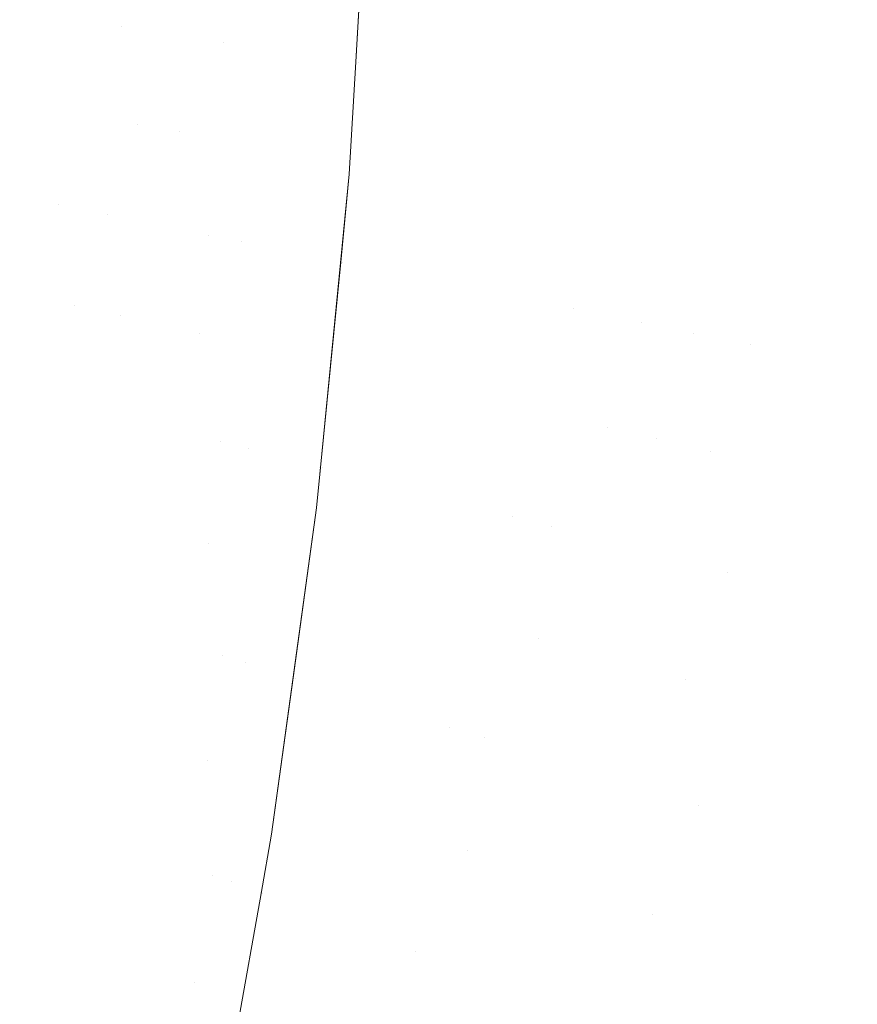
# Model space of a CAD drawing. Header units: centimetres. Extents: x -17.1 to 18.2, y 3.4 to 5.2.
# Tile 247 of 256: x 6.3462 to 6.3751, y 3.848 to 3.8821. Entities that reach past the tile are written whole.
import ezdxf

# ---------------------------------------------------------------- set-up
doc = ezdxf.new("R2010")
doc.units = ezdxf.units.CM
doc.header["$LTSCALE"] = 2.54
doc.layers.add('Lucido design-1', color=7, linetype='Continuous')

# ---------------------------------------------------------------- blocks, each defined once
blk = doc.blocks.new('Gruppo-4-1')
at = {"color": 7, "linetype": 'Continuous', "lineweight": 9}
blk.add_3dface([(-17.020308, 5.100212, -1872.215514), (-17.020308, 3.500212, -1872.215514), (18.147234, 3.500212, -1872.215514), (18.147234, 5.100212, -1872.215514)], dxfattribs=at)
for points, invisible_edges in [([(18.147234, 5.100212, -1873.015514), (6.24222, 3.601209, -1873.015514), (6.247738, 3.602007, -1873.015514)], 9), ([(6.24222, 3.601209, -1873.015514), (18.147234, 5.100212, -1873.015514), (18.147234, 3.500212, -1873.015514)], 9), ([(18.147234, 5.100212, -1873.015514), (6.247738, 3.602007, -1873.015514), (6.250767, 3.602575, -1873.015514)], 9), ([(6.250767, 3.602575, -1873.015514), (6.253268, 3.603044, -1873.015514), (18.147234, 5.100212, -1873.015514)], 10), ([(18.147234, 5.100212, -1873.015514), (6.253268, 3.603044, -1873.015514), (6.258817, 3.604324, -1873.015514)], 9), ([(18.147234, 5.100212, -1873.015514), (6.258817, 3.604324, -1873.015514), (6.26439, 3.605856, -1873.015514)], 9), ([(18.147234, 5.100212, -1873.015514), (6.26439, 3.605856, -1873.015514), (6.269994, 3.607647, -1873.015514)], 9), ([(18.147234, 5.100212, -1873.015514), (6.269994, 3.607647, -1873.015514), (6.275634, 3.609711, -1873.015514)], 9), ([(18.147234, 5.100212, -1873.015514), (6.275634, 3.609711, -1873.015514), (6.281313, 3.612058, -1873.015514)], 9), ([(18.147234, 5.100212, -1873.015514), (6.281313, 3.612058, -1873.015514), (6.287038, 3.614703, -1873.015514)], 9), ([(18.147234, 5.100212, -1873.015514), (6.287038, 3.614703, -1873.015514), (6.292811, 3.617664, -1873.015514)], 9), ([(18.147234, 5.100212, -1873.015514), (6.292811, 3.617664, -1873.015514), (6.298004, 3.620601, -1873.015514), (6.298635, 3.620958, -1873.015514)], 9), ([(18.147234, 5.100212, -1873.015514), (6.298635, 3.620958, -1873.015514), (6.304513, 3.624607, -1873.015514)], 9), ([(18.147234, 5.100212, -1873.015514), (6.304513, 3.624607, -1873.015514), (6.310445, 3.628633, -1873.015514)], 9), ([(18.147234, 5.100212, -1873.015514), (6.310445, 3.628633, -1873.015514), (6.316431, 3.633061, -1873.015514)], 9), ([(18.147234, 5.100212, -1873.015514), (6.316431, 3.633061, -1873.015514), (6.319508, 3.635537, -1873.015514), (6.322469, 3.637919, -1873.015514)], 9), ([(18.147234, 5.100212, -1873.015514), (6.322469, 3.637919, -1873.015514), (6.328555, 3.643236, -1873.015514)], 9), ([(18.147234, 5.100212, -1873.015514), (6.328555, 3.643236, -1873.015514), (6.334685, 3.649043, -1873.015514)], 9), ([(18.147234, 5.100212, -1873.015514), (6.334685, 3.649043, -1873.015514), (6.340848, 3.655373, -1873.015514)], 9), ([(18.147234, 5.100212, -1873.015514), (6.340848, 3.655373, -1873.015514), (6.347034, 3.662262, -1873.015514)], 9), ([(18.147234, 5.100212, -1873.015514), (6.347034, 3.662262, -1873.015514), (6.353228, 3.669745, -1873.015514)], 9), ([(18.147234, 5.100212, -1873.015514), (6.353228, 3.669745, -1873.015514), (6.356636, 3.674215, -1873.015514)], 9), ([(6.356636, 3.674215, -1873.015514), (6.359413, 3.677858, -1873.015514), (18.147234, 5.100212, -1873.015514)], 10), ([(18.147234, 5.100212, -1873.015514), (6.359413, 3.677858, -1873.015514), (6.365564, 3.686638, -1873.015514)], 9), ([(6.365564, 3.686638, -1873.015514), (6.369371, 3.692466, -1873.015514), (18.147234, 5.100212, -1873.015514)], 10), ([(18.147234, 5.100212, -1873.015514), (6.369371, 3.692466, -1873.015514), (6.371905, 3.696635, -1873.015514)], 9), ([(6.371905, 3.696635, -1873.015514), (6.375446, 3.702463, -1873.015514), (18.147234, 5.100212, -1873.015514)], 10), ([(6.348349, 3.888284, -1872.662952), (6.349217, 3.8882, -1872.665138), (6.348878, 3.881923, -1872.665138), (6.348012, 3.882052, -1872.662952)], 15), ([(6.349703, 3.8818, -1872.66735), (6.348878, 3.881923, -1872.665138), (6.349217, 3.8882, -1872.665138), (6.350044, 3.888119, -1872.66735)], 15), ([(6.357801, 3.88059, -1872.915514), (6.35826, 3.888421, -1872.915514), (6.358249, 3.887319, -1872.918688)], 10), ([(6.357801, 3.88059, -1872.715514), (6.35826, 3.888421, -1872.715514), (6.35826, 3.888421, -1872.915514), (6.357801, 3.88059, -1872.915514)], 10), ([(6.35815, 3.887329, -1872.711056), (6.35826, 3.888421, -1872.715514), (6.357801, 3.88059, -1872.715514)], 9), ([(6.350044, 3.888119, -1872.66735), (6.350832, 3.888042, -1872.669585), (6.350488, 3.881684, -1872.669585), (6.349703, 3.8818, -1872.66735)], 15), ([(6.351938, 3.881468, -1872.674113), (6.350488, 3.881684, -1872.669585), (6.350832, 3.888042, -1872.669585), (6.352285, 3.8879, -1872.674113)], 15), ([(6.352285, 3.8879, -1872.674113), (6.353575, 3.887775, -1872.678705), (6.353224, 3.881276, -1872.678705), (6.351938, 3.881468, -1872.674113)], 15), ([(6.354347, 3.881109, -1872.683339), (6.353224, 3.881276, -1872.678705), (6.353575, 3.887775, -1872.678705), (6.354701, 3.887665, -1872.683339)], 15), ([(6.354701, 3.887665, -1872.683339), (6.355664, 3.887571, -1872.687998), (6.355307, 3.880966, -1872.687998), (6.354347, 3.881109, -1872.683339)], 15), ([(6.356108, 3.880847, -1872.692664), (6.355307, 3.880966, -1872.687998), (6.355664, 3.887571, -1872.687998), (6.356467, 3.887493, -1872.692664)], 15), ([(6.356467, 3.887493, -1872.692664), (6.357112, 3.88743, -1872.697318), (6.356751, 3.880751, -1872.697318), (6.356108, 3.880847, -1872.692664)], 15), ([(6.357242, 3.880678, -1872.701944), (6.356751, 3.880751, -1872.697318), (6.357112, 3.88743, -1872.697318), (6.357604, 3.887382, -1872.701944)], 15), ([(6.357604, 3.887382, -1872.701944), (6.357948, 3.887348, -1872.706529), (6.357585, 3.880627, -1872.706529), (6.357242, 3.880678, -1872.701944)], 15), ([(6.357786, 3.880597, -1872.711056), (6.357585, 3.880627, -1872.706529), (6.357948, 3.887348, -1872.706529), (6.35815, 3.887329, -1872.711056)], 15), ([(6.357801, 3.88059, -1872.715514), (6.357786, 3.880597, -1872.711056), (6.35815, 3.887329, -1872.711056)], 11), ([(6.358249, 3.887319, -1872.918688), (6.357885, 3.880582, -1872.918688), (6.357801, 3.88059, -1872.915514)], 11), ([(6.358249, 3.887319, -1872.918688), (6.358353, 3.887309, -1872.921959), (6.357989, 3.880567, -1872.921959), (6.357885, 3.880582, -1872.918688)], 15), ([(6.35817, 3.88054, -1872.925326), (6.357989, 3.880567, -1872.921959), (6.358353, 3.887309, -1872.921959), (6.358534, 3.887291, -1872.925326)], 15), ([(6.358534, 3.887291, -1872.925326), (6.3588, 3.887265, -1872.928788), (6.358435, 3.880501, -1872.928788), (6.35817, 3.88054, -1872.925326)], 15), ([(6.358791, 3.880447, -1872.932342), (6.358435, 3.880501, -1872.928788), (6.3588, 3.887265, -1872.928788), (6.359158, 3.88723, -1872.932342)], 15), ([(6.359158, 3.88723, -1872.932342), (6.359615, 3.887186, -1872.935985), (6.359247, 3.88038, -1872.935985), (6.358791, 3.880447, -1872.932342)], 15), ([(6.35981, 3.880296, -1872.939711), (6.359247, 3.88038, -1872.935985), (6.359615, 3.887186, -1872.935985), (6.360179, 3.887131, -1872.939711)], 15), ([(6.360179, 3.887131, -1872.939711), (6.360859, 3.887064, -1872.943514), (6.360488, 3.880195, -1872.943514), (6.35981, 3.880296, -1872.939711)], 15), ([(6.361289, 3.880076, -1872.947388), (6.360488, 3.880195, -1872.943514), (6.360859, 3.887064, -1872.943514), (6.361662, 3.886986, -1872.947388)], 15), ([(6.361662, 3.886986, -1872.947388), (6.362598, 3.886895, -1872.951323), (6.362222, 3.879937, -1872.951323), (6.361289, 3.880076, -1872.947388)], 15), ([(6.363295, 3.879777, -1872.955309), (6.362222, 3.879937, -1872.951323), (6.362598, 3.886895, -1872.951323), (6.363674, 3.88679, -1872.955309)], 15), ([(6.363674, 3.88679, -1872.955309), (6.364899, 3.88667, -1872.959334), (6.364517, 3.879595, -1872.959334), (6.363295, 3.879777, -1872.955309)], 15), ([(6.364517, 3.879595, -1872.959334), (6.364899, 3.88667, -1872.959334), (6.36628, 3.886536, -1872.963384), (6.365894, 3.87939, -1872.963384)], 15), ([(6.365894, 3.87939, -1872.963384), (6.36628, 3.886536, -1872.963384), (6.367825, 3.886385, -1872.967443), (6.367435, 3.879161, -1872.967443)], 15), ([(6.368269, 3.879036, -1872.96947), (6.367435, 3.879161, -1872.967443), (6.367825, 3.886385, -1872.967443), (6.368661, 3.886304, -1872.96947)], 15), ([(6.368661, 3.886304, -1872.96947), (6.369541, 3.886218, -1872.971493), (6.369146, 3.878906, -1872.971493), (6.368269, 3.879036, -1872.96947)], 15), ([(6.370067, 3.878769, -1872.973508), (6.369146, 3.878906, -1872.971493), (6.369541, 3.886218, -1872.971493), (6.370465, 3.886128, -1872.973508)], 15), ([(6.370465, 3.886128, -1872.973508), (6.371434, 3.886033, -1872.975514), (6.371033, 3.878625, -1872.975514), (6.370067, 3.878769, -1872.973508)], 15), ([(6.372045, 3.878474, -1872.977507), (6.371033, 3.878625, -1872.975514), (6.371434, 3.886033, -1872.975514), (6.372448, 3.885934, -1872.977507)], 15), ([(6.372448, 3.885934, -1872.977507), (6.373508, 3.885831, -1872.979485), (6.373102, 3.878317, -1872.979485), (6.372045, 3.878474, -1872.977507)], 15), ([(6.373102, 3.878317, -1872.979485), (6.373508, 3.885831, -1872.979485), (6.374614, 3.885723, -1872.981445), (6.374205, 3.878153, -1872.981445)], 15), ([(6.374205, 3.878153, -1872.981445), (6.374614, 3.885723, -1872.981445), (6.375767, 3.885611, -1872.983383), (6.375355, 3.877981, -1872.983383)], 15), ([(6.346165, 3.882327, -1872.658665), (6.347108, 3.882187, -1872.660793), (6.346618, 3.875827, -1872.660793), (6.345679, 3.876017, -1872.658665)], 15), ([(6.347519, 3.875645, -1872.662952), (6.346618, 3.875827, -1872.660793), (6.347108, 3.882187, -1872.660793), (6.348012, 3.882052, -1872.662952)], 15), ([(6.348012, 3.882052, -1872.662952), (6.348878, 3.881923, -1872.665138), (6.348381, 3.875471, -1872.665138), (6.347519, 3.875645, -1872.662952)], 15), ([(6.349203, 3.875304, -1872.66735), (6.348381, 3.875471, -1872.665138), (6.348878, 3.881923, -1872.665138), (6.349703, 3.8818, -1872.66735)], 15), ([(6.350258, 3.878437, -1872.669585), (6.349203, 3.875304, -1872.66735), (6.349703, 3.8818, -1872.66735)], 11), ([(6.349703, 3.8818, -1872.66735), (6.350488, 3.881684, -1872.669585), (6.350258, 3.878437, -1872.669585)], 11), ([(6.350258, 3.878437, -1872.669585), (6.350488, 3.881684, -1872.669585), (6.351938, 3.881468, -1872.674113), (6.351704, 3.878183, -1872.674113)], 15), ([(6.351704, 3.878183, -1872.674113), (6.351938, 3.881468, -1872.674113), (6.353224, 3.881276, -1872.678705)], 11), ([(6.351704, 3.878183, -1872.674113), (6.353224, 3.881276, -1872.678705), (6.35271, 3.874595, -1872.678705)], 11), ([(6.353828, 3.874369, -1872.683339), (6.35271, 3.874595, -1872.678705), (6.353224, 3.881276, -1872.678705), (6.354347, 3.881109, -1872.683339)], 15), ([(6.354347, 3.881109, -1872.683339), (6.355307, 3.880966, -1872.687998), (6.354785, 3.874176, -1872.687998), (6.353828, 3.874369, -1872.683339)], 15), ([(6.355582, 3.874015, -1872.692664), (6.354785, 3.874176, -1872.687998), (6.355307, 3.880966, -1872.687998), (6.356108, 3.880847, -1872.692664)], 15), ([(6.356108, 3.880847, -1872.692664), (6.356751, 3.880751, -1872.697318), (6.356223, 3.873885, -1872.697318), (6.355582, 3.874015, -1872.692664)], 15), ([(6.356711, 3.873786, -1872.701944), (6.356223, 3.873885, -1872.697318), (6.356751, 3.880751, -1872.697318), (6.357242, 3.880678, -1872.701944)], 15), ([(6.357242, 3.880678, -1872.701944), (6.357585, 3.880627, -1872.706529), (6.357053, 3.873717, -1872.706529), (6.356711, 3.873786, -1872.701944)], 15), ([(6.357253, 3.873677, -1872.711056), (6.357053, 3.873717, -1872.706529), (6.357585, 3.880627, -1872.706529), (6.357786, 3.880597, -1872.711056)], 15), ([(6.357573, 3.876708, -1872.715514), (6.357253, 3.873677, -1872.711056), (6.357786, 3.880597, -1872.711056)], 11), ([(6.357885, 3.880582, -1872.918688), (6.357352, 3.873657, -1872.918688), (6.357573, 3.876708, -1872.915514)], 11), ([(6.357885, 3.880582, -1872.918688), (6.357989, 3.880567, -1872.921959), (6.357455, 3.873636, -1872.921959), (6.357352, 3.873657, -1872.918688)], 15), ([(6.357635, 3.873599, -1872.925326), (6.357455, 3.873636, -1872.921959), (6.357989, 3.880567, -1872.921959), (6.35817, 3.88054, -1872.925326)], 15), ([(6.357786, 3.880597, -1872.711056), (6.357801, 3.88059, -1872.715514), (6.357573, 3.876708, -1872.715514)], 9), ([(6.357573, 3.876708, -1872.915514), (6.357801, 3.88059, -1872.915514), (6.357885, 3.880582, -1872.918688)], 10), ([(6.357801, 3.88059, -1872.915514), (6.357573, 3.876708, -1872.915514), (6.357573, 3.876708, -1872.715514), (6.357801, 3.88059, -1872.715514)], 10), ([(6.35817, 3.88054, -1872.925326), (6.358435, 3.880501, -1872.928788), (6.357899, 3.873546, -1872.928788), (6.357635, 3.873599, -1872.925326)], 15), ([(6.358255, 3.873474, -1872.932342), (6.357899, 3.873546, -1872.928788), (6.358435, 3.880501, -1872.928788), (6.358791, 3.880447, -1872.932342)], 15), ([(6.358791, 3.880447, -1872.932342), (6.359247, 3.88038, -1872.935985), (6.358709, 3.873382, -1872.935985), (6.358255, 3.873474, -1872.932342)], 15), ([(6.359269, 3.873269, -1872.939711), (6.358709, 3.873382, -1872.935985), (6.359247, 3.88038, -1872.935985), (6.35981, 3.880296, -1872.939711)], 15), ([(6.35981, 3.880296, -1872.939711), (6.360488, 3.880195, -1872.943514), (6.359944, 3.873132, -1872.943514), (6.359269, 3.873269, -1872.939711)], 15), ([(6.360742, 3.872971, -1872.947388), (6.359944, 3.873132, -1872.943514), (6.360488, 3.880195, -1872.943514), (6.361289, 3.880076, -1872.947388)], 15), ([(6.361289, 3.880076, -1872.947388), (6.362222, 3.879937, -1872.951323), (6.361672, 3.872783, -1872.951323), (6.360742, 3.872971, -1872.947388)], 15), ([(6.36274, 3.872567, -1872.955309), (6.361672, 3.872783, -1872.951323), (6.362222, 3.879937, -1872.951323), (6.363295, 3.879777, -1872.955309)], 15), ([(6.363295, 3.879777, -1872.955309), (6.364517, 3.879595, -1872.959334), (6.363957, 3.872321, -1872.959334), (6.36274, 3.872567, -1872.955309)], 15), ([(6.365894, 3.87939, -1872.963384), (6.365328, 3.872044, -1872.963384), (6.363957, 3.872321, -1872.959334), (6.364517, 3.879595, -1872.959334)], 15), ([(6.367435, 3.879161, -1872.967443), (6.366863, 3.871733, -1872.967443), (6.365328, 3.872044, -1872.963384), (6.365894, 3.87939, -1872.963384)], 15), ([(6.367694, 3.871565, -1872.96947), (6.366863, 3.871733, -1872.967443), (6.367435, 3.879161, -1872.967443), (6.368269, 3.879036, -1872.96947)], 15), ([(6.368269, 3.879036, -1872.96947), (6.369146, 3.878906, -1872.971493), (6.368567, 3.871389, -1872.971493), (6.367694, 3.871565, -1872.96947)], 15), ([(6.369485, 3.871203, -1872.973508), (6.368567, 3.871389, -1872.971493), (6.369146, 3.878906, -1872.971493), (6.370067, 3.878769, -1872.973508)], 15), ([(6.370067, 3.878769, -1872.973508), (6.371033, 3.878625, -1872.975514), (6.370447, 3.871008, -1872.975514), (6.369485, 3.871203, -1872.973508)], 15), ([(6.350258, 3.878437, -1872.669585), (6.349985, 3.875146, -1872.669585), (6.349203, 3.875304, -1872.66735)], 11), ([(6.351704, 3.878183, -1872.674113), (6.351429, 3.874854, -1872.674113), (6.349985, 3.875146, -1872.669585), (6.350258, 3.878437, -1872.669585)], 15), ([(6.371454, 3.870805, -1872.977507), (6.370447, 3.871008, -1872.975514), (6.371033, 3.878625, -1872.975514), (6.372045, 3.878474, -1872.977507)], 15), ([(6.372045, 3.878474, -1872.977507), (6.373102, 3.878317, -1872.979485), (6.372507, 3.870592, -1872.979485), (6.371454, 3.870805, -1872.977507)], 15), ([(6.374205, 3.878153, -1872.981445), (6.373606, 3.87037, -1872.981445), (6.372507, 3.870592, -1872.979485), (6.373102, 3.878317, -1872.979485)], 15), ([(6.35271, 3.874595, -1872.678705), (6.351429, 3.874854, -1872.674113), (6.351704, 3.878183, -1872.674113)], 11), ([(6.375355, 3.877981, -1872.983383), (6.374752, 3.870138, -1872.983383), (6.373606, 3.87037, -1872.981445), (6.374205, 3.878153, -1872.981445)], 15), ([(6.376552, 3.877803, -1872.985296), (6.375943, 3.869897, -1872.985296), (6.374752, 3.870138, -1872.983383), (6.375355, 3.877981, -1872.983383)], 15), ([(6.357573, 3.876708, -1872.915514), (6.356578, 3.866558, -1872.915514), (6.356441, 3.865166, -1872.715514), (6.357275, 3.873668, -1872.715514)], 10), ([(6.356578, 3.866558, -1872.915514), (6.357573, 3.876708, -1872.915514), (6.357352, 3.873657, -1872.918688)], 10), ([(6.357573, 3.876708, -1872.715514), (6.357275, 3.873668, -1872.715514), (6.357253, 3.873677, -1872.711056)], 10), ([(6.357275, 3.873668, -1872.715514), (6.357573, 3.876708, -1872.715514), (6.357573, 3.876708, -1872.915514)], 10), ([(6.345679, 3.876017, -1872.658665), (6.346618, 3.875827, -1872.660793), (6.346311, 3.872584, -1872.660793), (6.345374, 3.872799, -1872.658665)], 15), ([(6.346311, 3.872584, -1872.660793), (6.346618, 3.875827, -1872.660793), (6.347519, 3.875645, -1872.662952)], 11), ([(6.348069, 3.87218, -1872.665138), (6.346311, 3.872584, -1872.660793), (6.347519, 3.875645, -1872.662952)], 11), ([(6.347519, 3.875645, -1872.662952), (6.348381, 3.875471, -1872.665138), (6.348069, 3.87218, -1872.665138)], 11), ([(6.348069, 3.87218, -1872.665138), (6.348381, 3.875471, -1872.665138), (6.349203, 3.875304, -1872.66735)], 11), ([(6.349669, 3.871812, -1872.669585), (6.348069, 3.87218, -1872.665138), (6.349203, 3.875304, -1872.66735)], 11), ([(6.349203, 3.875304, -1872.66735), (6.349985, 3.875146, -1872.669585), (6.349669, 3.871812, -1872.669585)], 11), ([(6.349669, 3.871812, -1872.669585), (6.349985, 3.875146, -1872.669585), (6.351429, 3.874854, -1872.674113), (6.351109, 3.871481, -1872.674113)], 15), ([(6.351109, 3.871481, -1872.674113), (6.351429, 3.874854, -1872.674113), (6.35271, 3.874595, -1872.678705), (6.352387, 3.871188, -1872.678705)], 15), ([(6.352387, 3.871188, -1872.678705), (6.35271, 3.874595, -1872.678705), (6.353828, 3.874369, -1872.683339)], 11), ([(6.352387, 3.871188, -1872.678705), (6.353828, 3.874369, -1872.683339), (6.35313, 3.86745, -1872.683339)], 11), ([(6.353828, 3.874369, -1872.683339), (6.354785, 3.874176, -1872.687998), (6.354082, 3.867205, -1872.687998), (6.35313, 3.86745, -1872.683339)], 15), ([(6.354874, 3.867001, -1872.692664), (6.354082, 3.867205, -1872.687998), (6.354785, 3.874176, -1872.687998), (6.355582, 3.874015, -1872.692664)], 15), ([(6.355582, 3.874015, -1872.692664), (6.356223, 3.873885, -1872.697318), (6.355512, 3.866836, -1872.697318), (6.354874, 3.867001, -1872.692664)], 15), ([(6.355998, 3.866711, -1872.701944), (6.355512, 3.866836, -1872.697318), (6.356223, 3.873885, -1872.697318), (6.356711, 3.873786, -1872.701944)], 15), ([(6.356711, 3.873786, -1872.701944), (6.357053, 3.873717, -1872.706529), (6.356338, 3.866623, -1872.706529), (6.355998, 3.866711, -1872.701944)], 15), ([(6.356537, 3.866572, -1872.711056), (6.356338, 3.866623, -1872.706529), (6.357053, 3.873717, -1872.706529), (6.357253, 3.873677, -1872.711056)], 15), ([(6.357275, 3.873668, -1872.715514), (6.356441, 3.865166, -1872.715514), (6.356537, 3.866572, -1872.711056)], 10), ([(6.356537, 3.866572, -1872.711056), (6.357253, 3.873677, -1872.711056), (6.357275, 3.873668, -1872.715514)], 11), ([(6.357352, 3.873657, -1872.918688), (6.356635, 3.866547, -1872.918688), (6.356578, 3.866558, -1872.915514)], 11), ([(6.357352, 3.873657, -1872.918688), (6.357455, 3.873636, -1872.921959), (6.356737, 3.86652, -1872.921959), (6.356635, 3.866547, -1872.918688)], 15), ([(6.356917, 3.866474, -1872.925326), (6.356737, 3.86652, -1872.921959), (6.357455, 3.873636, -1872.921959), (6.357635, 3.873599, -1872.925326)], 15), ([(6.357635, 3.873599, -1872.925326), (6.357899, 3.873546, -1872.928788), (6.357179, 3.866406, -1872.928788), (6.356917, 3.866474, -1872.925326)], 15), ([(6.357533, 3.866315, -1872.932342), (6.357179, 3.866406, -1872.928788), (6.357899, 3.873546, -1872.928788), (6.358255, 3.873474, -1872.932342)], 15), ([(6.358255, 3.873474, -1872.932342), (6.358709, 3.873382, -1872.935985), (6.357984, 3.866199, -1872.935985), (6.357533, 3.866315, -1872.932342)], 15), ([(6.358542, 3.866055, -1872.939711), (6.357984, 3.866199, -1872.935985), (6.358709, 3.873382, -1872.935985), (6.359269, 3.873269, -1872.939711)], 15), ([(6.359269, 3.873269, -1872.939711), (6.359944, 3.873132, -1872.943514), (6.359213, 3.865882, -1872.943514), (6.358542, 3.866055, -1872.939711)], 15), ([(6.360007, 3.865678, -1872.947388), (6.359213, 3.865882, -1872.943514), (6.359944, 3.873132, -1872.943514), (6.360742, 3.872971, -1872.947388)], 15), ([(6.360742, 3.872971, -1872.947388), (6.361672, 3.872783, -1872.951323), (6.360931, 3.865439, -1872.951323), (6.360007, 3.865678, -1872.947388)], 15), ([(6.345374, 3.872799, -1872.658665), (6.346311, 3.872584, -1872.660793), (6.34596, 3.869299, -1872.660793), (6.345026, 3.869539, -1872.658665)], 15), ([(6.348069, 3.87218, -1872.665138), (6.347713, 3.868847, -1872.665138), (6.34596, 3.869299, -1872.660793), (6.346311, 3.872584, -1872.660793)], 15), ([(6.361994, 3.865166, -1872.955309), (6.360931, 3.865439, -1872.951323), (6.361672, 3.872783, -1872.951323), (6.36274, 3.872567, -1872.955309)], 15), ([(6.36274, 3.872567, -1872.955309), (6.363957, 3.872321, -1872.959334), (6.363204, 3.864854, -1872.959334), (6.361994, 3.865166, -1872.955309)], 15), ([(6.349669, 3.871812, -1872.669585), (6.349308, 3.868435, -1872.669585), (6.347713, 3.868847, -1872.665138), (6.348069, 3.87218, -1872.665138)], 15), ([(6.364568, 3.864502, -1872.963384), (6.363204, 3.864854, -1872.959334), (6.363957, 3.872321, -1872.959334), (6.365328, 3.872044, -1872.963384)], 15), ([(6.366504, 3.867945, -1872.967443), (6.364568, 3.864502, -1872.963384), (6.365328, 3.872044, -1872.963384)], 11), ([(6.365328, 3.872044, -1872.963384), (6.366863, 3.871733, -1872.967443), (6.366504, 3.867945, -1872.967443)], 11), ([(6.351109, 3.871481, -1872.674113), (6.350744, 3.868065, -1872.674113), (6.349308, 3.868435, -1872.669585), (6.349669, 3.871812, -1872.669585)], 15), ([(6.366504, 3.867945, -1872.967443), (6.366863, 3.871733, -1872.967443), (6.367694, 3.871565, -1872.96947)], 11), ([(6.368204, 3.867555, -1872.971493), (6.366504, 3.867945, -1872.967443), (6.367694, 3.871565, -1872.96947)], 11), ([(6.367694, 3.871565, -1872.96947), (6.368567, 3.871389, -1872.971493), (6.368204, 3.867555, -1872.971493)], 11), ([(6.352387, 3.871188, -1872.678705), (6.352018, 3.867737, -1872.678705), (6.350744, 3.868065, -1872.674113), (6.351109, 3.871481, -1872.674113)], 15), ([(6.35313, 3.86745, -1872.683339), (6.352018, 3.867737, -1872.678705), (6.352387, 3.871188, -1872.678705)], 11), ([(6.368204, 3.867555, -1872.971493), (6.368567, 3.871389, -1872.971493), (6.369485, 3.871203, -1872.973508)], 11), ([(6.370079, 3.867124, -1872.975514), (6.368204, 3.867555, -1872.971493), (6.369485, 3.871203, -1872.973508)], 11), ([(6.369485, 3.871203, -1872.973508), (6.370447, 3.871008, -1872.975514), (6.370079, 3.867124, -1872.975514)], 11), ([(6.370079, 3.867124, -1872.975514), (6.370447, 3.871008, -1872.975514), (6.371454, 3.870805, -1872.977507)], 11), ([(6.370079, 3.867124, -1872.975514), (6.371454, 3.870805, -1872.977507), (6.37066, 3.862932, -1872.977507)], 11), ([(6.371454, 3.870805, -1872.977507), (6.372507, 3.870592, -1872.979485), (6.371708, 3.862662, -1872.979485), (6.37066, 3.862932, -1872.977507)], 15), ([(6.371708, 3.862662, -1872.979485), (6.372507, 3.870592, -1872.979485), (6.373606, 3.87037, -1872.981445), (6.372801, 3.86238, -1872.981445)], 15), ([(6.372801, 3.86238, -1872.981445), (6.373606, 3.87037, -1872.981445), (6.374752, 3.870138, -1872.983383), (6.37394, 3.862086, -1872.983383)], 15), ([(6.37394, 3.862086, -1872.983383), (6.374752, 3.870138, -1872.983383), (6.375943, 3.869897, -1872.985296), (6.375125, 3.861781, -1872.985296)], 15), ([(6.375125, 3.861781, -1872.985296), (6.375943, 3.869897, -1872.985296), (6.377182, 3.869647, -1872.987182), (6.376357, 3.861463, -1872.987182)], 15), ([(6.345563, 3.865973, -1872.660793), (6.34596, 3.869299, -1872.660793), (6.347713, 3.868847, -1872.665138), (6.34731, 3.865472, -1872.665138)], 15), ([(6.34731, 3.865472, -1872.665138), (6.347713, 3.868847, -1872.665138), (6.349308, 3.868435, -1872.669585), (6.3489, 3.865017, -1872.669585)], 15), ([(6.3489, 3.865017, -1872.669585), (6.349308, 3.868435, -1872.669585), (6.350744, 3.868065, -1872.674113), (6.350331, 3.864607, -1872.674113)], 15), ([(6.350331, 3.864607, -1872.674113), (6.350744, 3.868065, -1872.674113), (6.352018, 3.867737, -1872.678705), (6.351601, 3.864243, -1872.678705)], 15), ([(6.366504, 3.867945, -1872.967443), (6.366094, 3.864109, -1872.967443), (6.364568, 3.864502, -1872.963384)], 11), ([(6.368204, 3.867555, -1872.971493), (6.367789, 3.863672, -1872.971493), (6.366094, 3.864109, -1872.967443), (6.366504, 3.867945, -1872.967443)], 15), ([(6.351601, 3.864243, -1872.678705), (6.352018, 3.867737, -1872.678705), (6.35313, 3.86745, -1872.683339), (6.35271, 3.863926, -1872.683339)], 15), ([(6.35271, 3.863926, -1872.683339), (6.35313, 3.86745, -1872.683339), (6.354082, 3.867205, -1872.687998)], 11), ([(6.370079, 3.867124, -1872.975514), (6.369659, 3.86319, -1872.975514), (6.367789, 3.863672, -1872.971493), (6.368204, 3.867555, -1872.971493)], 15), ([(6.35271, 3.863926, -1872.683339), (6.354082, 3.867205, -1872.687998), (6.353183, 3.860061, -1872.687998)], 11), ([(6.353971, 3.859812, -1872.692664), (6.353183, 3.860061, -1872.687998), (6.354082, 3.867205, -1872.687998), (6.354874, 3.867001, -1872.692664)], 15), ([(6.37066, 3.862932, -1872.977507), (6.369659, 3.86319, -1872.975514), (6.370079, 3.867124, -1872.975514)], 11), ([(6.354874, 3.867001, -1872.692664), (6.355512, 3.866836, -1872.697318), (6.354604, 3.859613, -1872.697318), (6.353971, 3.859812, -1872.692664)], 15), ([(6.355086, 3.85946, -1872.701944), (6.354604, 3.859613, -1872.697318), (6.355512, 3.866836, -1872.697318), (6.355998, 3.866711, -1872.701944)], 15), ([(6.355998, 3.866711, -1872.701944), (6.356338, 3.866623, -1872.706529), (6.355424, 3.859354, -1872.706529), (6.355086, 3.85946, -1872.701944)], 15), ([(6.355621, 3.859291, -1872.711056), (6.355424, 3.859354, -1872.706529), (6.356338, 3.866623, -1872.706529), (6.356537, 3.866572, -1872.711056)], 15), ([(6.355621, 3.859291, -1872.711056), (6.356537, 3.866572, -1872.711056), (6.356441, 3.865166, -1872.715514)], 11), ([(6.356441, 3.865166, -1872.915514), (6.356635, 3.866547, -1872.918688), (6.355718, 3.859261, -1872.918688)], 11), ([(6.356635, 3.866547, -1872.918688), (6.356737, 3.86652, -1872.921959), (6.355821, 3.859228, -1872.921959), (6.355718, 3.859261, -1872.918688)], 15), ([(6.355999, 3.859172, -1872.925326), (6.355821, 3.859228, -1872.921959), (6.356737, 3.86652, -1872.921959), (6.356917, 3.866474, -1872.925326)], 15), ([(6.356917, 3.866474, -1872.925326), (6.357179, 3.866406, -1872.928788), (6.356259, 3.85909, -1872.928788), (6.355999, 3.859172, -1872.925326)], 15), ([(6.35661, 3.858979, -1872.932342), (6.356259, 3.85909, -1872.928788), (6.357179, 3.866406, -1872.928788), (6.357533, 3.866315, -1872.932342)], 15), ([(6.356441, 3.865166, -1872.915514), (6.356578, 3.866558, -1872.915514), (6.356635, 3.866547, -1872.918688)], 10), ([(6.356578, 3.866558, -1872.915514), (6.356441, 3.865166, -1872.915514), (6.356441, 3.865166, -1872.715514)], 10), ([(6.357533, 3.866315, -1872.932342), (6.357984, 3.866199, -1872.935985), (6.357059, 3.858837, -1872.935985), (6.35661, 3.858979, -1872.932342)], 15), ([(6.357612, 3.858663, -1872.939711), (6.357059, 3.858837, -1872.935985), (6.357984, 3.866199, -1872.935985), (6.358542, 3.866055, -1872.939711)], 15), ([(6.358542, 3.866055, -1872.939711), (6.359213, 3.865882, -1872.943514), (6.358279, 3.858452, -1872.943514), (6.357612, 3.858663, -1872.939711)], 15), ([(6.34731, 3.865472, -1872.665138), (6.346859, 3.862058, -1872.665138), (6.345119, 3.862608, -1872.660793), (6.345563, 3.865973, -1872.660793)], 15), ([(6.359067, 3.858203, -1872.947388), (6.358279, 3.858452, -1872.943514), (6.359213, 3.865882, -1872.943514), (6.360007, 3.865678, -1872.947388)], 15), ([(6.3489, 3.865017, -1872.669585), (6.348444, 3.861558, -1872.669585), (6.346859, 3.862058, -1872.665138), (6.34731, 3.865472, -1872.665138)], 15), ([(6.360007, 3.865678, -1872.947388), (6.360931, 3.865439, -1872.951323), (6.359985, 3.857913, -1872.951323), (6.359067, 3.858203, -1872.947388)], 15), ([(6.36104, 3.85758, -1872.955309), (6.359985, 3.857913, -1872.951323), (6.360931, 3.865439, -1872.951323), (6.361994, 3.865166, -1872.955309)], 15), ([(6.355718, 3.859261, -1872.918688), (6.354886, 3.853873, -1872.915514), (6.356441, 3.865166, -1872.915514)], 9), ([(6.355631, 3.859278, -1872.715514), (6.356441, 3.865166, -1872.715514), (6.356441, 3.865166, -1872.915514), (6.354886, 3.853873, -1872.915514)], 10), ([(6.356441, 3.865166, -1872.715514), (6.355631, 3.859278, -1872.715514), (6.355621, 3.859291, -1872.711056)], 10), ([(6.361994, 3.865166, -1872.955309), (6.363204, 3.864854, -1872.959334), (6.362241, 3.857201, -1872.959334), (6.36104, 3.85758, -1872.955309)], 15), ([(6.350331, 3.864607, -1872.674113), (6.349869, 3.861108, -1872.674113), (6.348444, 3.861558, -1872.669585), (6.3489, 3.865017, -1872.669585)], 15), ([(6.364109, 3.86066, -1872.963384), (6.362241, 3.857201, -1872.959334), (6.363204, 3.864854, -1872.959334)], 11), ([(6.363204, 3.864854, -1872.959334), (6.364568, 3.864502, -1872.963384), (6.364109, 3.86066, -1872.963384)], 11), ([(6.351601, 3.864243, -1872.678705), (6.351134, 3.860708, -1872.678705), (6.349869, 3.861108, -1872.674113), (6.350331, 3.864607, -1872.674113)], 15), ([(6.364109, 3.86066, -1872.963384), (6.364568, 3.864502, -1872.963384), (6.366094, 3.864109, -1872.967443), (6.365631, 3.860225, -1872.967443)], 15), ([(6.35271, 3.863926, -1872.683339), (6.352239, 3.860359, -1872.683339), (6.351134, 3.860708, -1872.678705), (6.351601, 3.864243, -1872.678705)], 15), ([(6.365631, 3.860225, -1872.967443), (6.366094, 3.864109, -1872.967443), (6.367789, 3.863672, -1872.971493), (6.36732, 3.859741, -1872.971493)], 15), ([(6.353183, 3.860061, -1872.687998), (6.352239, 3.860359, -1872.683339), (6.35271, 3.863926, -1872.683339)], 11), ([(6.36732, 3.859741, -1872.971493), (6.367789, 3.863672, -1872.971493), (6.369659, 3.86319, -1872.975514), (6.369183, 3.859207, -1872.975514)], 15), ([(6.369183, 3.859207, -1872.975514), (6.369659, 3.86319, -1872.975514), (6.37066, 3.862932, -1872.977507)], 11), ([(6.369183, 3.859207, -1872.975514), (6.37066, 3.862932, -1872.977507), (6.369646, 3.854863, -1872.977507)], 11), ([(6.37066, 3.862932, -1872.977507), (6.371708, 3.862662, -1872.979485), (6.370686, 3.854534, -1872.979485), (6.369646, 3.854863, -1872.977507)], 15), ([(6.372801, 3.86238, -1872.981445), (6.371771, 3.854192, -1872.981445), (6.370686, 3.854534, -1872.979485), (6.371708, 3.862662, -1872.979485)], 15), ([(6.344625, 3.859204, -1872.660793), (6.345119, 3.862608, -1872.660793), (6.346859, 3.862058, -1872.665138), (6.346358, 3.858605, -1872.665138)], 15), ([(6.37394, 3.862086, -1872.983383), (6.372902, 3.853834, -1872.983383), (6.371771, 3.854192, -1872.981445), (6.372801, 3.86238, -1872.981445)], 15), ([(6.346358, 3.858605, -1872.665138), (6.346859, 3.862058, -1872.665138), (6.348444, 3.861558, -1872.669585), (6.347936, 3.858059, -1872.669585)], 15), ([(6.375125, 3.861781, -1872.985296), (6.374079, 3.853463, -1872.985296), (6.372902, 3.853834, -1872.983383), (6.37394, 3.862086, -1872.983383)], 15), ([(6.376357, 3.861463, -1872.987182), (6.375302, 3.853076, -1872.987182), (6.374079, 3.853463, -1872.985296), (6.375125, 3.861781, -1872.985296)], 15), ([(6.347936, 3.858059, -1872.669585), (6.348444, 3.861558, -1872.669585), (6.349869, 3.861108, -1872.674113), (6.349356, 3.857568, -1872.674113)], 15), ([(6.349356, 3.857568, -1872.674113), (6.349869, 3.861108, -1872.674113), (6.351134, 3.860708, -1872.678705), (6.350615, 3.857133, -1872.678705)], 15), ([(6.350615, 3.857133, -1872.678705), (6.351134, 3.860708, -1872.678705), (6.352239, 3.860359, -1872.683339), (6.351715, 3.856752, -1872.683339)], 15), ([(6.364109, 3.86066, -1872.963384), (6.363596, 3.856773, -1872.963384), (6.362241, 3.857201, -1872.959334)], 11), ([(6.365631, 3.860225, -1872.967443), (6.365112, 3.856294, -1872.967443), (6.363596, 3.856773, -1872.963384), (6.364109, 3.86066, -1872.963384)], 15), ([(6.351715, 3.856752, -1872.683339), (6.352239, 3.860359, -1872.683339), (6.353183, 3.860061, -1872.687998), (6.352656, 3.856427, -1872.687998)], 15), ([(6.352656, 3.856427, -1872.687998), (6.353183, 3.860061, -1872.687998), (6.353971, 3.859812, -1872.692664)], 11), ([(6.36732, 3.859741, -1872.971493), (6.366795, 3.855763, -1872.971493), (6.365112, 3.856294, -1872.967443), (6.365631, 3.860225, -1872.967443)], 15), ([(6.352656, 3.856427, -1872.687998), (6.353971, 3.859812, -1872.692664), (6.352855, 3.852459, -1872.692664)], 11), ([(6.353971, 3.859812, -1872.692664), (6.354604, 3.859613, -1872.697318), (6.353482, 3.852223, -1872.697318), (6.352855, 3.852459, -1872.692664)], 15), ([(6.35396, 3.852043, -1872.701944), (6.353482, 3.852223, -1872.697318), (6.354604, 3.859613, -1872.697318), (6.355086, 3.85946, -1872.701944)], 15), ([(6.369183, 3.859207, -1872.975514), (6.368651, 3.855177, -1872.975514), (6.366795, 3.855763, -1872.971493), (6.36732, 3.859741, -1872.971493)], 15), ([(6.355086, 3.85946, -1872.701944), (6.355424, 3.859354, -1872.706529), (6.354295, 3.851917, -1872.706529), (6.35396, 3.852043, -1872.701944)], 15), ([(6.354491, 3.851843, -1872.711056), (6.354295, 3.851917, -1872.706529), (6.355424, 3.859354, -1872.706529), (6.355621, 3.859291, -1872.711056)], 15), ([(6.354886, 3.853873, -1872.715514), (6.354491, 3.851843, -1872.711056), (6.355621, 3.859291, -1872.711056)], 11), ([(6.355718, 3.859261, -1872.918688), (6.355821, 3.859228, -1872.921959), (6.354688, 3.851769, -1872.921959), (6.354587, 3.851807, -1872.918688)], 15), ([(6.354886, 3.853873, -1872.915514), (6.355718, 3.859261, -1872.918688), (6.354587, 3.851807, -1872.918688)], 11), ([(6.355621, 3.859291, -1872.711056), (6.355631, 3.859278, -1872.715514), (6.354886, 3.853873, -1872.715514)], 9), ([(6.354886, 3.853873, -1872.915514), (6.354886, 3.853873, -1872.715514), (6.355631, 3.859278, -1872.715514)], 9), ([(6.346358, 3.858605, -1872.665138), (6.345805, 3.855114, -1872.665138), (6.34408, 3.855763, -1872.660793), (6.344625, 3.859204, -1872.660793)], 15), ([(6.354865, 3.851702, -1872.925326), (6.354688, 3.851769, -1872.921959), (6.355821, 3.859228, -1872.921959), (6.355999, 3.859172, -1872.925326)], 15), ([(6.355999, 3.859172, -1872.925326), (6.356259, 3.85909, -1872.928788), (6.355123, 3.851605, -1872.928788), (6.354865, 3.851702, -1872.925326)], 15), ([(6.355471, 3.851474, -1872.932342), (6.355123, 3.851605, -1872.928788), (6.356259, 3.85909, -1872.928788), (6.35661, 3.858979, -1872.932342)], 15), ([(6.35661, 3.858979, -1872.932342), (6.357059, 3.858837, -1872.935985), (6.355916, 3.851307, -1872.935985), (6.355471, 3.851474, -1872.932342)], 15), ([(6.369646, 3.854863, -1872.977507), (6.368651, 3.855177, -1872.975514), (6.369183, 3.859207, -1872.975514)], 11), ([(6.347936, 3.858059, -1872.669585), (6.347376, 3.854522, -1872.669585), (6.345805, 3.855114, -1872.665138), (6.346358, 3.858605, -1872.665138)], 15), ([(6.356464, 3.8511, -1872.939711), (6.355916, 3.851307, -1872.935985), (6.357059, 3.858837, -1872.935985), (6.357612, 3.858663, -1872.939711)], 15), ([(6.357612, 3.858663, -1872.939711), (6.358279, 3.858452, -1872.943514), (6.357125, 3.850851, -1872.943514), (6.356464, 3.8511, -1872.939711)], 15), ([(6.357906, 3.850557, -1872.947388), (6.357125, 3.850851, -1872.943514), (6.358279, 3.858452, -1872.943514), (6.359067, 3.858203, -1872.947388)], 15), ([(6.349356, 3.857568, -1872.674113), (6.348789, 3.85399, -1872.674113), (6.347376, 3.854522, -1872.669585), (6.347936, 3.858059, -1872.669585)], 15), ([(6.359067, 3.858203, -1872.947388), (6.359985, 3.857913, -1872.951323), (6.358816, 3.850214, -1872.951323), (6.357906, 3.850557, -1872.947388)], 15), ([(6.359862, 3.849821, -1872.955309), (6.358816, 3.850214, -1872.951323), (6.359985, 3.857913, -1872.951323), (6.36104, 3.85758, -1872.955309)], 15), ([(6.350615, 3.857133, -1872.678705), (6.350043, 3.853518, -1872.678705), (6.348789, 3.85399, -1872.674113), (6.349356, 3.857568, -1872.674113)], 15), ([(6.361676, 3.853308, -1872.959334), (6.359862, 3.849821, -1872.955309), (6.36104, 3.85758, -1872.955309)], 11), ([(6.36104, 3.85758, -1872.955309), (6.362241, 3.857201, -1872.959334), (6.361676, 3.853308, -1872.959334)], 11), ([(6.361676, 3.853308, -1872.959334), (6.362241, 3.857201, -1872.959334), (6.363596, 3.856773, -1872.963384), (6.363026, 3.852841, -1872.963384)], 15), ([(6.351715, 3.856752, -1872.683339), (6.351138, 3.853106, -1872.683339), (6.350043, 3.853518, -1872.678705), (6.350615, 3.857133, -1872.678705)], 15), ([(6.352656, 3.856427, -1872.687998), (6.352074, 3.852753, -1872.687998), (6.351138, 3.853106, -1872.683339), (6.351715, 3.856752, -1872.683339)], 15), ([(6.363026, 3.852841, -1872.963384), (6.363596, 3.856773, -1872.963384), (6.365112, 3.856294, -1872.967443), (6.364535, 3.852319, -1872.967443)], 15), ([(6.352855, 3.852459, -1872.692664), (6.352074, 3.852753, -1872.687998), (6.352656, 3.856427, -1872.687998)], 11), ([(6.364535, 3.852319, -1872.967443), (6.365112, 3.856294, -1872.967443), (6.366795, 3.855763, -1872.971493), (6.366211, 3.85174, -1872.971493)], 15), ([(6.366211, 3.85174, -1872.971493), (6.366795, 3.855763, -1872.971493), (6.368651, 3.855177, -1872.975514), (6.36806, 3.8511, -1872.975514)], 15), ([(6.36806, 3.8511, -1872.975514), (6.368651, 3.855177, -1872.975514), (6.369646, 3.854863, -1872.977507)], 11), ([(6.345198, 3.851586, -1872.665138), (6.345805, 3.855114, -1872.665138), (6.347376, 3.854522, -1872.669585), (6.346761, 3.850949, -1872.669585)], 15), ([(6.36806, 3.8511, -1872.975514), (6.369646, 3.854863, -1872.977507), (6.368393, 3.846608, -1872.977507)], 11), ([(6.369646, 3.854863, -1872.977507), (6.370686, 3.854534, -1872.979485), (6.369424, 3.84622, -1872.979485), (6.368393, 3.846608, -1872.977507)], 15), ([(6.346761, 3.850949, -1872.669585), (6.347376, 3.854522, -1872.669585), (6.348789, 3.85399, -1872.674113), (6.348167, 3.850375, -1872.674113)], 15), ([(6.3705, 3.845815, -1872.981445), (6.369424, 3.84622, -1872.979485), (6.370686, 3.854534, -1872.979485), (6.371771, 3.854192, -1872.981445)], 15), ([(6.371771, 3.854192, -1872.981445), (6.372902, 3.853834, -1872.983383), (6.371621, 3.845393, -1872.983383), (6.3705, 3.845815, -1872.981445)], 15), ([(6.348167, 3.850375, -1872.674113), (6.348789, 3.85399, -1872.674113), (6.350043, 3.853518, -1872.678705), (6.349415, 3.849866, -1872.678705)], 15), ([(6.354886, 3.853873, -1872.715514), (6.354522, 3.851825, -1872.715514), (6.354491, 3.851843, -1872.711056)], 10), ([(6.354587, 3.851807, -1872.918688), (6.354522, 3.851825, -1872.915514), (6.354886, 3.853873, -1872.915514)], 9), ([(6.354522, 3.851825, -1872.715514), (6.354886, 3.853873, -1872.715514), (6.354886, 3.853873, -1872.915514), (6.354522, 3.851825, -1872.915514)], 10), ([(6.372788, 3.844954, -1872.985296), (6.371621, 3.845393, -1872.983383), (6.372902, 3.853834, -1872.983383), (6.374079, 3.853463, -1872.985296)], 15), ([(6.349415, 3.849866, -1872.678705), (6.350043, 3.853518, -1872.678705), (6.351138, 3.853106, -1872.683339), (6.350504, 3.849421, -1872.683339)], 15), ([(6.374079, 3.853463, -1872.985296), (6.375302, 3.853076, -1872.987182), (6.374, 3.844497, -1872.987182), (6.372788, 3.844954, -1872.985296)], 15), ([(6.350504, 3.849421, -1872.683339), (6.351138, 3.853106, -1872.683339), (6.352074, 3.852753, -1872.687998), (6.351436, 3.849041, -1872.687998)], 15), ([(6.361676, 3.853308, -1872.959334), (6.361053, 3.849372, -1872.959334), (6.359862, 3.849821, -1872.955309)], 11), ([(6.363026, 3.852841, -1872.963384), (6.362396, 3.848867, -1872.963384), (6.361053, 3.849372, -1872.959334), (6.361676, 3.853308, -1872.959334)], 15), ([(6.364535, 3.852319, -1872.967443), (6.363898, 3.848301, -1872.967443), (6.362396, 3.848867, -1872.963384), (6.363026, 3.852841, -1872.963384)], 15), ([(6.375258, 3.844023, -1872.989037), (6.374, 3.844497, -1872.987182), (6.375302, 3.853076, -1872.987182), (6.376571, 3.852676, -1872.989037)], 15), ([(6.351436, 3.849041, -1872.687998), (6.352074, 3.852753, -1872.687998), (6.352855, 3.852459, -1872.692664), (6.352212, 3.848724, -1872.692664)], 15), ([(6.352212, 3.848724, -1872.692664), (6.352855, 3.852459, -1872.692664), (6.353482, 3.852223, -1872.697318)], 11), ([(6.352212, 3.848724, -1872.692664), (6.353482, 3.852223, -1872.697318), (6.352131, 3.844679, -1872.697318)], 11), ([(6.352604, 3.844471, -1872.701944), (6.352131, 3.844679, -1872.697318), (6.353482, 3.852223, -1872.697318), (6.35396, 3.852043, -1872.701944)], 15), ([(6.366211, 3.85174, -1872.971493), (6.365567, 3.847673, -1872.971493), (6.363898, 3.848301, -1872.967443), (6.364535, 3.852319, -1872.967443)], 15), ([(6.35396, 3.852043, -1872.701944), (6.354295, 3.851917, -1872.706529), (6.352935, 3.844325, -1872.706529), (6.352604, 3.844471, -1872.701944)], 15), ([(6.353129, 3.84424, -1872.711056), (6.352935, 3.844325, -1872.706529), (6.354295, 3.851917, -1872.706529), (6.354491, 3.851843, -1872.711056)], 15), ([(6.354491, 3.851843, -1872.711056), (6.354522, 3.851825, -1872.715514), (6.352935, 3.842897, -1872.715514), (6.353129, 3.84424, -1872.711056)], 13), ([(6.353224, 3.844198, -1872.918688), (6.352935, 3.842897, -1872.915514), (6.354522, 3.851825, -1872.915514), (6.354587, 3.851807, -1872.918688)], 13), ([(6.354522, 3.851825, -1872.915514), (6.352935, 3.842897, -1872.915514), (6.352935, 3.842897, -1872.715514), (6.354522, 3.851825, -1872.715514)], 10), ([(6.354587, 3.851807, -1872.918688), (6.354688, 3.851769, -1872.921959), (6.353325, 3.844154, -1872.921959), (6.353224, 3.844198, -1872.918688)], 15), ([(6.353499, 3.844077, -1872.925326), (6.353325, 3.844154, -1872.921959), (6.354688, 3.851769, -1872.921959), (6.354865, 3.851702, -1872.925326)], 15), ([(6.36806, 3.8511, -1872.975514), (6.367407, 3.84698, -1872.975514), (6.365567, 3.847673, -1872.971493), (6.366211, 3.85174, -1872.971493)], 15), ([(6.346761, 3.850949, -1872.669585), (6.34609, 3.84734, -1872.669585), (6.344536, 3.848024, -1872.665138), (6.345198, 3.851586, -1872.665138)], 15), ([(6.354865, 3.851702, -1872.925326), (6.355123, 3.851605, -1872.928788), (6.353755, 3.843964, -1872.928788), (6.353499, 3.844077, -1872.925326)], 15), ([(6.354099, 3.843813, -1872.932342), (6.353755, 3.843964, -1872.928788), (6.355123, 3.851605, -1872.928788), (6.355471, 3.851474, -1872.932342)], 15), ([(6.355471, 3.851474, -1872.932342), (6.355916, 3.851307, -1872.935985), (6.354539, 3.843619, -1872.935985), (6.354099, 3.843813, -1872.932342)], 15), ([(6.355082, 3.84338, -1872.939711), (6.354539, 3.843619, -1872.935985), (6.355916, 3.851307, -1872.935985), (6.356464, 3.8511, -1872.939711)], 15), ([(6.356464, 3.8511, -1872.939711), (6.357125, 3.850851, -1872.943514), (6.355736, 3.843092, -1872.943514), (6.355082, 3.84338, -1872.939711)], 15), ([(6.368393, 3.846608, -1872.977507), (6.367407, 3.84698, -1872.975514), (6.36806, 3.8511, -1872.975514)], 11), ([(6.348167, 3.850375, -1872.674113), (6.347488, 3.846724, -1872.674113), (6.34609, 3.84734, -1872.669585), (6.346761, 3.850949, -1872.669585)], 15), ([(6.356509, 3.842752, -1872.947388), (6.355736, 3.843092, -1872.943514), (6.357125, 3.850851, -1872.943514), (6.357906, 3.850557, -1872.947388)], 15), ([(6.349415, 3.849866, -1872.678705), (6.348728, 3.846178, -1872.678705), (6.347488, 3.846724, -1872.674113), (6.348167, 3.850375, -1872.674113)], 15), ([(6.357906, 3.850557, -1872.947388), (6.358816, 3.850214, -1872.951323), (6.357409, 3.842355, -1872.951323), (6.356509, 3.842752, -1872.947388)], 15), ([(6.358444, 3.841899, -1872.955309), (6.357409, 3.842355, -1872.951323), (6.358816, 3.850214, -1872.951323), (6.359862, 3.849821, -1872.955309)], 15), ([(6.350504, 3.849421, -1872.683339), (6.349812, 3.845701, -1872.683339), (6.348728, 3.846178, -1872.678705), (6.349415, 3.849866, -1872.678705)], 15), ([(6.360369, 3.845396, -1872.959334), (6.358444, 3.841899, -1872.955309), (6.359862, 3.849821, -1872.955309)], 11), ([(6.359862, 3.849821, -1872.955309), (6.361053, 3.849372, -1872.959334), (6.360369, 3.845396, -1872.959334)], 11), ([(6.351436, 3.849041, -1872.687998), (6.350738, 3.845293, -1872.687998), (6.349812, 3.845701, -1872.683339), (6.350504, 3.849421, -1872.683339)], 15), ([(6.360369, 3.845396, -1872.959334), (6.361053, 3.849372, -1872.959334), (6.362396, 3.848867, -1872.963384), (6.361705, 3.844851, -1872.963384)], 15), ([(6.352212, 3.848724, -1872.692664), (6.35151, 3.844953, -1872.692664), (6.350738, 3.845293, -1872.687998), (6.351436, 3.849041, -1872.687998)], 15), ([(6.352131, 3.844679, -1872.697318), (6.35151, 3.844953, -1872.692664), (6.352212, 3.848724, -1872.692664)], 11), ([(6.361705, 3.844851, -1872.963384), (6.362396, 3.848867, -1872.963384), (6.363898, 3.848301, -1872.967443), (6.3632, 3.844241, -1872.967443)], 15), ([(6.3632, 3.844241, -1872.967443), (6.363898, 3.848301, -1872.967443), (6.365567, 3.847673, -1872.971493), (6.36486, 3.843563, -1872.971493)], 15)]:
    blk.add_3dface(points, dxfattribs=dict(at, invisible_edges=invisible_edges))
blk = doc.blocks.new('Gruppo-5-1')
at = {"color": 7}
blk.add_blockref('Gruppo-4-1', (0, 0), dxfattribs=at)

msp = doc.modelspace()

# ---------------------------------------------------------------- block references
at = {"layer": 'Lucido design-1', "color": 7}
msp.add_blockref('Gruppo-5-1', (0, 0), dxfattribs=at)

doc.saveas('drawing.dxf')
